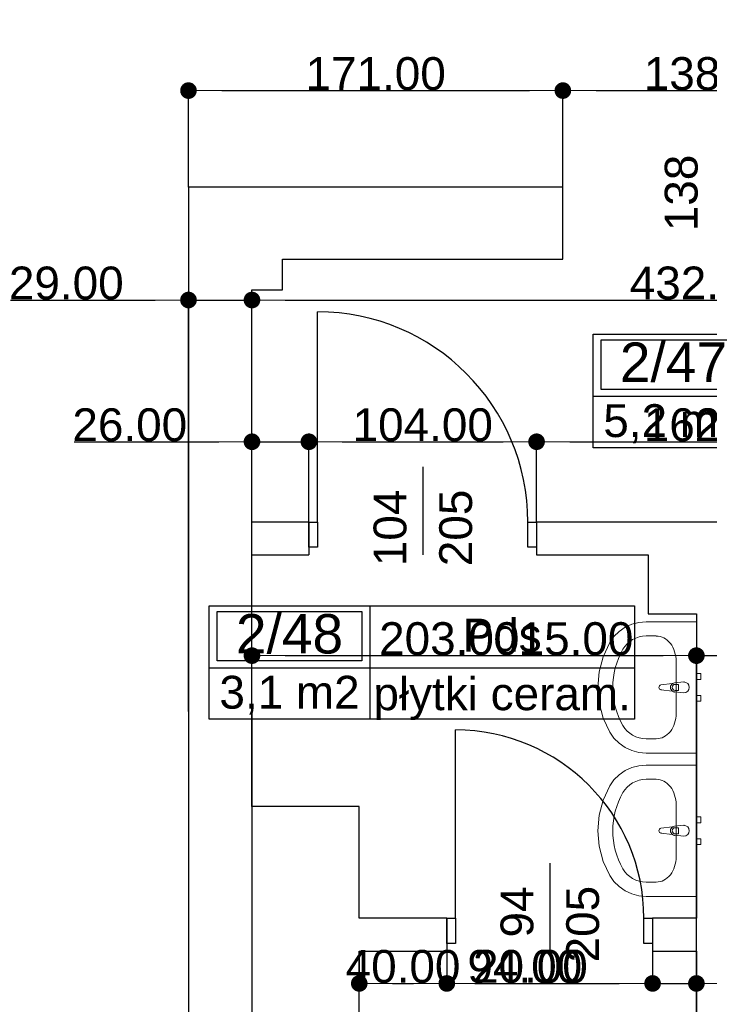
# Model space of a CAD drawing. Header units: millimetres. Extents: x -175445 to -20415, y -559200 to 231527.
# Tile 229 of 256: x -146892 to -143742, y -39651 to -35153. Entities that reach past the tile are written whole.
import ezdxf
from ezdxf.enums import TextEntityAlignment as Align

# ---------------------------------------------------------------- set-up
doc = ezdxf.new("R2010")
doc.units = ezdxf.units.MM
doc.header["$MEASUREMENT"] = 0
for name, color, linetype in [('Drzwi', 7, 'Continuous'), ('Obiekt', 7, 'Continuous'), ('Strefa', 7, 'Continuous'), ('Słup', 7, 'Continuous'), ('Wymiary', 63, 'Continuous'), ('Ściana', 7, 'Continuous')]:
    doc.layers.add(name, color=color, linetype=linetype)
doc.styles.add('Arial', font='txt')
doc.dimstyles.new('GENERATED_STYLE__1', dxfattribs={"dimtxt": 150, "dimasz": 152, "dimexe": 0.18, "dimexo": 0, "dimgap": 0.09, "dimtad": 1, "dimtih": 1, "dimtoh": 1, "dimlfac": 0.1, "dimzin": 0, "dimdsep": 46, "dimtxsty": 'Arial', "dimblk": 'ARROWHEAD_11', "dimblk1": 'ARROWHEAD_11', "dimblk2": 'ARROWHEAD_11', "dimcen": 0.09, "dimclrd": 114, "dimclre": 114, "dimclrt": 114, "dimazin": 0, "dimtfac": 1, "dimtdec": 4, "dimtmove": 0, "dimatfit": 3, "dimfxl": 1, "dimtolj": 1, "dimtzin": 0, "dimarcsym": 0})

# ---------------------------------------------------------------- blocks, each defined once
blk = doc.blocks.new('Komunikacja_2_47_50', base_point=(-137845.9, 20184.4))
at = {"layer": 'Strefa'}
for p, q in [((-138579.9, 20467.3), (-136613.3, 20467.3)), ((-138579.9, 19948.7), (-138579.9, 20467.3)), ((-137845.9, 20467.3), (-137845.9, 19948.7)), ((-136613.3, 20467.3), (-136613.3, 19948.7)), ((-138543.2, 20441.3), (-137882.6, 20441.3)), ((-138543.2, 20215), (-138543.2, 20441.3)), ((-137882.6, 20441.3), (-137882.6, 20215)), ((-137882.6, 20215), (-138543.2, 20215)), ((-138579.9, 20184.4), (-136613.3, 20184.4)), ((-136613.3, 19948.7), (-138579.9, 19948.7))]:
    blk.add_line(p, q, dxfattribs=at)
at = {"layer": 'Strefa', "style": 'Arial'}
for tag, height, p in [('ROOM_NUMBER', 180, (-138212.9, 20339.3)), ('ROOM_NAME', 150, (-137229.6, 20312.8)), ('ROOM_CALC_AREA', 150, (-138212.9, 20072.3)), ('floor_f', 150, (-137229.6, 20065.3))]:
    blk.add_attdef(tag, text='', height=height, dxfattribs=at).set_placement(p, align=Align.MIDDLE_CENTER)
blk = doc.blocks.new('Pds_2_48_51', base_point=(-139599.4, 18943.8))
at = {"layer": 'Strefa'}
for p, q in [((-140333.4, 19226.7), (-138391.2, 19226.7)), ((-140333.4, 18708.1), (-140333.4, 19226.7)), ((-139599.4, 19226.7), (-139599.4, 18708.1)), ((-138391.2, 19226.7), (-138391.2, 18708.1)), ((-140296.7, 19200.8), (-139636.1, 19200.8)), ((-140296.7, 18974.5), (-140296.7, 19200.8)), ((-139636.1, 19200.8), (-139636.1, 18974.5)), ((-140333.4, 18943.8), (-138391.2, 18943.8)), ((-139636.1, 18974.5), (-140296.7, 18974.5)), ((-138391.2, 18708.1), (-140333.4, 18708.1))]:
    blk.add_line(p, q, dxfattribs=at)
at = {"layer": 'Strefa', "style": 'Arial'}
for tag, height, p in [('ROOM_NUMBER', 180, (-139966.4, 19098.7)), ('ROOM_NAME', 150, (-138995.3, 19092.7)), ('ROOM_CALC_AREA', 150, (-139966.4, 18831.8)), ('floor_f', 150, (-138995.3, 18824.7))]:
    blk.add_attdef(tag, text='', height=height, dxfattribs=at).set_placement(p, align=Align.MIDDLE_CENTER)
blk = doc.blocks.new('ARROWHEAD_11')
at = {"color": 0, "linetype": 'Continuous', "lineweight": 0}
blk.add_line((0, 0), (-1, 0), dxfattribs=at)
at = {"color": 0, "linetype": 'Continuous', "lineweight": 0, "const_width": 0.25, "flags": 128}
blk.add_lwpolyline([(-0.125, 0, 1), (0.125, 0, 1)], format="xyb", close=True, dxfattribs=at)
blk = doc.blocks.new('*D2511')
at = {"layer": 'Defpoints', "color": 0}
for p in [(-144410.7, -35477.3), (-146120.7, -35918.1), (-144410.7, -35918.1)]:
    blk.add_point(p, dxfattribs=at)
at = {"layer": 'Wymiary', "color": 114, "lineweight": -2}
for p, q in [((-146120.7, -35918.1), (-146120.7, -35477.1)), ((-145968.7, -35477.3), (-144562.7, -35477.3)), ((-144410.7, -35918.1), (-144410.7, -35477.1))]:
    blk.add_line(p, q, dxfattribs=at)
at = {"layer": 'Wymiary', "color": 114, "lineweight": -2, "xscale": 152, "yscale": 152, "zscale": 152, "rotation": 180}
blk.add_blockref('ARROWHEAD_11', (-146120.7, -35477.3), dxfattribs=at)
at = {"layer": 'Wymiary', "color": 114, "lineweight": -2, "xscale": 152, "yscale": 152, "zscale": 152}
blk.add_blockref('ARROWHEAD_11', (-144410.7, -35477.3), dxfattribs=at)
at = {"layer": 'Wymiary', "color": 114, "lineweight": 13, "insert": (-145265.7, -35400.6), "char_height": 150, "attachment_point": 5, "style": 'Arial'}
blk.add_mtext('\\A1;171.00', dxfattribs=at)
blk = doc.blocks.new('*D2512')
at = {"layer": 'Defpoints', "color": 0}
for p in [(-143030.7, -35477.3), (-144410.7, -35918.1), (-143030.7, -35918.1)]:
    blk.add_point(p, dxfattribs=at)
at = {"layer": 'Wymiary', "color": 114, "lineweight": -2}
for p, q in [((-144410.7, -35918.1), (-144410.7, -35477.1)), ((-144258.7, -35477.3), (-143182.7, -35477.3)), ((-143030.7, -35918.1), (-143030.7, -35477.1))]:
    blk.add_line(p, q, dxfattribs=at)
at = {"layer": 'Wymiary', "color": 114, "lineweight": -2, "xscale": 152, "yscale": 152, "zscale": 152, "rotation": 180}
blk.add_blockref('ARROWHEAD_11', (-144410.7, -35477.3), dxfattribs=at)
at = {"layer": 'Wymiary', "color": 114, "lineweight": -2, "xscale": 152, "yscale": 152, "zscale": 152}
blk.add_blockref('ARROWHEAD_11', (-143030.7, -35477.3), dxfattribs=at)
at = {"layer": 'Wymiary', "color": 114, "lineweight": 13, "insert": (-143720.7, -35400.6), "char_height": 150, "attachment_point": 5, "style": 'Arial'}
blk.add_mtext('\\A1;138.00', dxfattribs=at)
blk = doc.blocks.new('*D2533')
at = {"layer": 'Defpoints', "color": 0}
for p in [(-145830.7, -36434), (-146120.7, -38313.1), (-145830.7, -38313.1)]:
    blk.add_point(p, dxfattribs=at)
at = {"layer": 'Wymiary', "color": 114, "lineweight": -2}
for p, q in [((-146933, -36434), (-146424.7, -36434)), ((-146424.7, -36434), (-146272.7, -36434)), ((-146120.7, -38313.1), (-146120.7, -36433.8)), ((-146120.7, -36434), (-145830.7, -36434)), ((-145830.7, -38313.1), (-145830.7, -36433.8)), ((-145678.7, -36434), (-145526.7, -36434))]:
    blk.add_line(p, q, dxfattribs=at)
at = {"layer": 'Wymiary', "color": 114, "lineweight": -2, "xscale": 152, "yscale": 152, "zscale": 152}
blk.add_blockref('ARROWHEAD_11', (-146120.7, -36434), dxfattribs=at)
at = {"layer": 'Wymiary', "color": 114, "lineweight": -2, "xscale": 152, "yscale": 152, "zscale": 152, "rotation": 180}
blk.add_blockref('ARROWHEAD_11', (-145830.7, -36434), dxfattribs=at)
at = {"layer": 'Wymiary', "color": 114, "lineweight": 13, "insert": (-146678.9, -36357.3), "char_height": 150, "attachment_point": 5, "style": 'Arial'}
blk.add_mtext('\\A1;29.00', dxfattribs=at)
blk = doc.blocks.new('*D2534')
at = {"layer": 'Defpoints', "color": 0}
for p in [(-141510.7, -36434), (-141510.7, -37588.1), (-145830.7, -38313.1)]:
    blk.add_point(p, dxfattribs=at)
at = {"layer": 'Wymiary', "color": 114, "lineweight": -2}
for p, q in [((-145830.7, -38313.1), (-145830.7, -36433.8)), ((-145678.7, -36434), (-141662.7, -36434)), ((-141510.7, -37588.1), (-141510.7, -36433.8))]:
    blk.add_line(p, q, dxfattribs=at)
at = {"layer": 'Wymiary', "color": 114, "lineweight": -2, "xscale": 152, "yscale": 152, "zscale": 152, "rotation": 180}
blk.add_blockref('ARROWHEAD_11', (-145830.7, -36434), dxfattribs=at)
at = {"layer": 'Wymiary', "color": 114, "lineweight": -2, "xscale": 152, "yscale": 152, "zscale": 152}
blk.add_blockref('ARROWHEAD_11', (-141510.7, -36434), dxfattribs=at)
at = {"layer": 'Wymiary', "color": 114, "lineweight": 13, "insert": (-143784.6, -36357.2), "char_height": 150, "attachment_point": 5, "style": 'Arial'}
blk.add_mtext('\\A1;432.00', dxfattribs=at)
blk = doc.blocks.new('*D2548')
at = {"layer": 'Defpoints', "color": 0}
for p in [(-145570.7, -37081.4), (-145830.7, -37448.1), (-145570.7, -37448.1)]:
    blk.add_point(p, dxfattribs=at)
at = {"layer": 'Wymiary', "color": 114, "lineweight": -2}
for p, q in [((-146643, -37081.4), (-146134.7, -37081.4)), ((-146134.7, -37081.4), (-145982.7, -37081.4)), ((-145830.7, -37448.1), (-145830.7, -37081.3)), ((-145830.7, -37081.4), (-145570.7, -37081.4)), ((-145570.7, -37448.1), (-145570.7, -37081.3)), ((-145418.7, -37081.4), (-145266.7, -37081.4))]:
    blk.add_line(p, q, dxfattribs=at)
at = {"layer": 'Wymiary', "color": 114, "lineweight": -2, "xscale": 152, "yscale": 152, "zscale": 152}
blk.add_blockref('ARROWHEAD_11', (-145830.7, -37081.4), dxfattribs=at)
at = {"layer": 'Wymiary', "color": 114, "lineweight": -2, "xscale": 152, "yscale": 152, "zscale": 152, "rotation": 180}
blk.add_blockref('ARROWHEAD_11', (-145570.7, -37081.4), dxfattribs=at)
at = {"layer": 'Wymiary', "color": 114, "lineweight": 13, "insert": (-146388.9, -37004.8), "char_height": 150, "attachment_point": 5, "style": 'Arial'}
blk.add_mtext('\\A1;26.00', dxfattribs=at)
blk = doc.blocks.new('*D2549')
at = {"layer": 'Defpoints', "color": 0}
for p in [(-144530.7, -37081.4), (-145570.7, -37448.1), (-144530.7, -37448.1)]:
    blk.add_point(p, dxfattribs=at)
at = {"layer": 'Wymiary', "color": 114, "lineweight": -2}
for p, q in [((-145570.7, -37448.1), (-145570.7, -37081.3)), ((-145418.7, -37081.4), (-144682.7, -37081.4)), ((-144530.7, -37448.1), (-144530.7, -37081.3))]:
    blk.add_line(p, q, dxfattribs=at)
at = {"layer": 'Wymiary', "color": 114, "lineweight": -2, "xscale": 152, "yscale": 152, "zscale": 152, "rotation": 180}
blk.add_blockref('ARROWHEAD_11', (-145570.7, -37081.4), dxfattribs=at)
at = {"layer": 'Wymiary', "color": 114, "lineweight": -2, "xscale": 152, "yscale": 152, "zscale": 152}
blk.add_blockref('ARROWHEAD_11', (-144530.7, -37081.4), dxfattribs=at)
at = {"layer": 'Wymiary', "color": 114, "lineweight": 13, "insert": (-145050.7, -37004.8), "char_height": 150, "attachment_point": 5, "style": 'Arial'}
blk.add_mtext('\\A1;104.00', dxfattribs=at)
blk = doc.blocks.new('*D2550')
at = {"layer": 'Defpoints', "color": 0}
for p in [(-142910.7, -37081.4), (-144530.7, -37448.1), (-142910.7, -37448.1)]:
    blk.add_point(p, dxfattribs=at)
at = {"layer": 'Wymiary', "color": 114, "lineweight": -2}
for p, q in [((-144530.7, -37448.1), (-144530.7, -37081.3)), ((-144378.7, -37081.4), (-143062.7, -37081.4)), ((-142910.7, -37448.1), (-142910.7, -37081.3))]:
    blk.add_line(p, q, dxfattribs=at)
at = {"layer": 'Wymiary', "color": 114, "lineweight": -2, "xscale": 152, "yscale": 152, "zscale": 152, "rotation": 180}
blk.add_blockref('ARROWHEAD_11', (-144530.7, -37081.4), dxfattribs=at)
at = {"layer": 'Wymiary', "color": 114, "lineweight": -2, "xscale": 152, "yscale": 152, "zscale": 152}
blk.add_blockref('ARROWHEAD_11', (-142910.7, -37081.4), dxfattribs=at)
at = {"layer": 'Wymiary', "color": 114, "lineweight": 13, "insert": (-143720.7, -37004.8), "char_height": 150, "attachment_point": 5, "style": 'Arial'}
blk.add_mtext('\\A1;162.00', dxfattribs=at)
blk = doc.blocks.new('*D2553')
at = {"layer": 'Defpoints', "color": 0}
for p in [(-143800.7, -38058.5), (-145830.7, -38313.1), (-143800.7, -39738.1)]:
    blk.add_point(p, dxfattribs=at)
at = {"layer": 'Wymiary', "color": 114, "lineweight": -2}
for p, q in [((-145830.7, -38313.1), (-145830.7, -38058.3)), ((-145678.7, -38058.5), (-143952.7, -38058.5)), ((-143800.7, -39738.1), (-143800.7, -38058.3))]:
    blk.add_line(p, q, dxfattribs=at)
at = {"layer": 'Wymiary', "color": 114, "lineweight": -2, "xscale": 152, "yscale": 152, "zscale": 152, "rotation": 180}
blk.add_blockref('ARROWHEAD_11', (-145830.7, -38058.5), dxfattribs=at)
at = {"layer": 'Wymiary', "color": 114, "lineweight": -2, "xscale": 152, "yscale": 152, "zscale": 152}
blk.add_blockref('ARROWHEAD_11', (-143800.7, -38058.5), dxfattribs=at)
at = {"layer": 'Wymiary', "color": 114, "lineweight": 13, "insert": (-144929.6, -37981.8), "char_height": 150, "attachment_point": 5, "style": 'Arial'}
blk.add_mtext('\\A1;203.00', dxfattribs=at)
blk = doc.blocks.new('*D2554')
at = {"layer": 'Defpoints', "color": 0}
for p in [(-143650.7, -38058.5), (-143800.7, -39738.1), (-143650.7, -39738.1)]:
    blk.add_point(p, dxfattribs=at)
at = {"layer": 'Wymiary', "color": 114, "lineweight": -2}
for p, q in [((-144596.4, -38058.5), (-144104.7, -38058.5)), ((-144104.7, -38058.5), (-143952.7, -38058.5)), ((-143800.7, -39738.1), (-143800.7, -38058.3)), ((-143800.7, -38058.5), (-143650.7, -38058.5)), ((-143650.7, -39738.1), (-143650.7, -38058.3)), ((-143498.7, -38058.5), (-143346.7, -38058.5))]:
    blk.add_line(p, q, dxfattribs=at)
at = {"layer": 'Wymiary', "color": 114, "lineweight": -2, "xscale": 152, "yscale": 152, "zscale": 152}
blk.add_blockref('ARROWHEAD_11', (-143800.7, -38058.5), dxfattribs=at)
at = {"layer": 'Wymiary', "color": 114, "lineweight": -2, "xscale": 152, "yscale": 152, "zscale": 152, "rotation": 180}
blk.add_blockref('ARROWHEAD_11', (-143650.7, -38058.5), dxfattribs=at)
at = {"layer": 'Wymiary', "color": 114, "lineweight": 13, "insert": (-144350.6, -37981.8), "char_height": 150, "attachment_point": 5, "style": 'Arial'}
blk.add_mtext('\\A1;15.00', dxfattribs=at)
blk = doc.blocks.new('*D2564')
at = {"layer": 'Defpoints', "color": 0}
for p in [(-145830.7, -38313.1), (-143800.7, -39738.1), (-143800.7, -40265.9)]:
    blk.add_point(p, dxfattribs=at)
at = {"layer": 'Wymiary', "color": 114, "lineweight": -2}
for p, q in [((-145830.7, -38313.1), (-145830.7, -40266.1)), ((-143800.7, -39738.1), (-143800.7, -40266.1)), ((-145678.7, -40265.9), (-143952.7, -40265.9))]:
    blk.add_line(p, q, dxfattribs=at)
at = {"layer": 'Wymiary', "color": 114, "lineweight": -2, "xscale": 152, "yscale": 152, "zscale": 152, "rotation": 180}
blk.add_blockref('ARROWHEAD_11', (-145830.7, -40265.9), dxfattribs=at)
at = {"layer": 'Wymiary', "color": 114, "lineweight": -2, "xscale": 152, "yscale": 152, "zscale": 152}
blk.add_blockref('ARROWHEAD_11', (-143800.7, -40265.9), dxfattribs=at)
at = {"layer": 'Wymiary', "color": 114, "lineweight": 13, "insert": (-144929.6, -40189.2), "char_height": 150, "attachment_point": 5, "style": 'Arial'}
blk.add_mtext('\\A1;203.00', dxfattribs=at)
blk = doc.blocks.new('*D2567')
at = {"layer": 'Defpoints', "color": 0}
for p in [(-145340.7, -39408.1), (-144940.8, -39408.1), (-144940.8, -39555.8)]:
    blk.add_point(p, dxfattribs=at)
at = {"layer": 'Wymiary', "color": 114, "lineweight": -2}
for p, q in [((-145340.7, -39408.1), (-145340.7, -39555.9)), ((-144940.8, -39408.1), (-144940.8, -39555.9)), ((-145188.7, -39555.8), (-145092.8, -39555.8))]:
    blk.add_line(p, q, dxfattribs=at)
at = {"layer": 'Wymiary', "color": 114, "lineweight": -2, "xscale": 152, "yscale": 152, "zscale": 152, "rotation": 180}
blk.add_blockref('ARROWHEAD_11', (-145340.7, -39555.8), dxfattribs=at)
at = {"layer": 'Wymiary', "color": 114, "lineweight": -2, "xscale": 152, "yscale": 152, "zscale": 152}
blk.add_blockref('ARROWHEAD_11', (-144940.8, -39555.8), dxfattribs=at)
at = {"layer": 'Wymiary', "color": 114, "lineweight": 13, "insert": (-145140.7, -39479.1), "char_height": 150, "attachment_point": 5, "style": 'Arial'}
blk.add_mtext('\\A1;40.00', dxfattribs=at)
blk = doc.blocks.new('*D2568')
at = {"layer": 'Defpoints', "color": 0}
for p in [(-144940.8, -39408.1), (-144000.8, -39408.1), (-144000.8, -39555.8)]:
    blk.add_point(p, dxfattribs=at)
at = {"layer": 'Wymiary', "color": 114, "lineweight": -2}
for p, q in [((-144940.8, -39408.1), (-144940.8, -39555.9)), ((-144000.8, -39408.1), (-144000.8, -39555.9)), ((-144788.8, -39555.8), (-144152.8, -39555.8))]:
    blk.add_line(p, q, dxfattribs=at)
at = {"layer": 'Wymiary', "color": 114, "lineweight": -2, "xscale": 152, "yscale": 152, "zscale": 152, "rotation": 180}
blk.add_blockref('ARROWHEAD_11', (-144940.8, -39555.8), dxfattribs=at)
at = {"layer": 'Wymiary', "color": 114, "lineweight": -2, "xscale": 152, "yscale": 152, "zscale": 152}
blk.add_blockref('ARROWHEAD_11', (-144000.8, -39555.8), dxfattribs=at)
at = {"layer": 'Wymiary', "color": 114, "lineweight": 13, "insert": (-144584.6, -39479.1), "char_height": 150, "attachment_point": 5, "style": 'Arial'}
blk.add_mtext('\\A1;94.00', dxfattribs=at)
blk = doc.blocks.new('*D2569')
at = {"layer": 'Defpoints', "color": 0}
for p in [(-144000.8, -39408.1), (-143800.7, -39408.1), (-143800.7, -39555.8)]:
    blk.add_point(p, dxfattribs=at)
at = {"layer": 'Wymiary', "color": 114, "lineweight": -2}
for p, q in [((-144000.8, -39408.1), (-144000.8, -39555.9)), ((-143800.7, -39408.1), (-143800.7, -39555.9)), ((-144813.1, -39555.8), (-144304.8, -39555.8)), ((-144304.8, -39555.8), (-144152.8, -39555.8)), ((-144000.8, -39555.8), (-143800.7, -39555.8)), ((-143648.7, -39555.8), (-143496.7, -39555.8))]:
    blk.add_line(p, q, dxfattribs=at)
at = {"layer": 'Wymiary', "color": 114, "lineweight": -2, "xscale": 152, "yscale": 152, "zscale": 152}
blk.add_blockref('ARROWHEAD_11', (-144000.8, -39555.8), dxfattribs=at)
at = {"layer": 'Wymiary', "color": 114, "lineweight": -2, "xscale": 152, "yscale": 152, "zscale": 152, "rotation": 180}
blk.add_blockref('ARROWHEAD_11', (-143800.7, -39555.8), dxfattribs=at)
at = {"layer": 'Wymiary', "color": 114, "lineweight": 13, "insert": (-144559, -39479.1), "char_height": 150, "attachment_point": 5, "style": 'Arial'}
blk.add_mtext('\\A1;20.00', dxfattribs=at)
blk = doc.blocks.new('*D3104')
at = {"layer": 'Defpoints', "color": 0}
for p in [(-171146.4, -21885.2), (-73250.7, -36498.1), (-73250.7, -44436.1)]:
    blk.add_point(p, dxfattribs=at)
at = {"layer": 'Wymiary', "color": 114, "lineweight": -2}
for p, q in [((-171146.4, -21885.2), (-171146.4, -44436.3)), ((-73250.7, -36498.1), (-73250.7, -44436.3)), ((-170994.4, -44436.1), (-73402.7, -44436.1))]:
    blk.add_line(p, q, dxfattribs=at)
at = {"layer": 'Wymiary', "color": 114, "lineweight": -2, "xscale": 152, "yscale": 152, "zscale": 152, "rotation": 180}
blk.add_blockref('ARROWHEAD_11', (-171146.4, -44436.1), dxfattribs=at)
at = {"layer": 'Wymiary', "color": 114, "lineweight": -2, "xscale": 152, "yscale": 152, "zscale": 152}
blk.add_blockref('ARROWHEAD_11', (-73250.7, -44436.1), dxfattribs=at)
at = {"layer": 'Wymiary', "color": 114, "lineweight": 13, "insert": (-122198.5, -44359.4), "char_height": 150, "attachment_point": 5, "style": 'Arial'}
blk.add_mtext('\\A1;9790', dxfattribs=at)

msp = doc.modelspace()

# ---------------------------------------------------------------- linework, layer by layer
at = {"layer": 'Drzwi'}
for p, q in [((-145530.722, -37448.06), (-145530.722, -36488.06)), ((-145570.722, -37448.06), (-145530.722, -37448.06)), ((-145570.722, -37563.06), (-145570.722, -37448.06)), ((-145570.722, -37448.06), (-145570.722, -37563.06)), ((-145530.722, -37448.06), (-145530.722, -37563.06)), ((-144570.722, -37563.06), (-144570.722, -37448.06)), ((-144570.722, -37448.06), (-144530.722, -37448.06)), ((-144530.722, -37448.06), (-144530.722, -37563.06)), ((-144530.722, -37448.06), (-144530.722, -37563.06)), ((-145530.722, -37563.06), (-145570.722, -37563.06)), ((-144530.722, -37563.06), (-144570.722, -37563.06)), ((-144900.755, -39258.06), (-144900.755, -38398.06)), ((-144940.755, -39258.06), (-144900.755, -39258.06)), ((-144940.755, -39373.06), (-144940.755, -39258.06)), ((-144940.755, -39258.06), (-144940.755, -39373.06)), ((-144900.755, -39258.06), (-144900.755, -39373.06)), ((-144040.755, -39373.06), (-144040.755, -39258.06)), ((-144040.755, -39258.06), (-144000.755, -39258.06)), ((-144000.755, -39258.06), (-144000.755, -39373.06)), ((-144000.755, -39258.06), (-144000.755, -39373.06)), ((-144900.755, -39373.06), (-144940.755, -39373.06)), ((-144000.755, -39373.06), (-144040.755, -39373.06))]:
    msp.add_line(p, q, dxfattribs=at)
for centre, radius in [((-145530.722, -37448.06), 960), ((-144900.755, -39258.06), 860)]:
    msp.add_arc(centre, radius, 0, 90, dxfattribs=at)
at = {"layer": 'Obiekt'}
for p, q in [((-145050.722, -37196.682), (-145050.722, -37598.06)), ((-144470.755, -39006.682), (-144470.755, -39408.06))]:
    msp.add_line(p, q, dxfattribs=at)
at = {"layer": 'Obiekt', "color": 8, "lineweight": 5}
for p, q in [((-144096.179, -37915.003), (-144126.702, -37929.018)), ((-144063.535, -37906.411), (-144096.179, -37915.003)), ((-144029.813, -37903.516), (-144063.535, -37906.411)), ((-143800.722, -37903.516), (-144029.813, -37903.516)), ((-143800.722, -38503.516), (-143800.722, -37903.516)), ((-144154.129, -37948.007), (-144177.582, -37971.364)), ((-144126.702, -37929.018), (-144154.129, -37948.007)), ((-144196.313, -37998.342), (-144226.254, -38063.534)), ((-144177.582, -37971.364), (-144196.313, -37998.342)), ((-143983.995, -37968.733), (-144029.813, -37968.733)), ((-144226.254, -38063.534), (-144244.553, -38132.555)), ((-143893.04, -38322.342), (-143893.04, -38084.69)), ((-144244.553, -38132.555), (-144250.709, -38203.516)), ((-143800.722, -38140.016), (-143800.722, -38167.016)), ((-143780.722, -38140.016), (-143800.722, -38140.016)), ((-143780.722, -38167.016), (-143780.722, -38140.016)), ((-143858.04, -38178.516), (-143899.993, -38182.516)), ((-143800.722, -38167.016), (-143780.722, -38167.016)), ((-144250.709, -38203.516), (-144244.553, -38274.478)), ((-143909.506, -38185.786), (-143962.44, -38192.416)), ((-143962.44, -38214.616), (-143909.506, -38221.246)), ((-143899.993, -38224.516), (-143858.04, -38228.516)), ((-143897.821, -38189.916), (-143882.951, -38189.916)), ((-143882.951, -38217.116), (-143897.821, -38217.116)), ((-143882.951, -38189.916), (-143882.951, -38217.116)), ((-144244.553, -38274.478), (-144226.254, -38343.498)), ((-143800.722, -38240.016), (-143800.722, -38267.016)), ((-143780.722, -38240.016), (-143800.722, -38240.016)), ((-143800.722, -38267.016), (-143780.722, -38267.016)), ((-143780.722, -38267.016), (-143780.722, -38240.016)), ((-144226.254, -38343.498), (-144196.313, -38408.69)), ((-144196.313, -38408.69), (-144177.582, -38435.668)), ((-144177.582, -38435.668), (-144154.129, -38459.025)), ((-143983.995, -38438.299), (-144029.813, -38438.299)), ((-144154.129, -38459.025), (-144126.702, -38478.015)), ((-144126.702, -38478.015), (-144096.179, -38492.029)), ((-144096.179, -38492.029), (-144063.535, -38500.621)), ((-144063.535, -38500.621), (-144029.813, -38503.516)), ((-144029.813, -38503.516), (-143800.722, -38503.516)), ((-144126.702, -38583.697), (-144154.129, -38602.686)), ((-144096.179, -38569.682), (-144126.702, -38583.697)), ((-144063.535, -38561.09), (-144096.179, -38569.682)), ((-144029.813, -38558.195), (-144063.535, -38561.09)), ((-143800.722, -38558.195), (-144029.813, -38558.195)), ((-143800.722, -39158.195), (-143800.722, -38558.195)), ((-144177.582, -38626.043), (-144196.313, -38653.022)), ((-144154.129, -38602.686), (-144177.582, -38626.043)), ((-143983.995, -38623.413), (-144029.813, -38623.413)), ((-144196.313, -38653.022), (-144226.254, -38718.213)), ((-144226.254, -38718.213), (-144244.553, -38787.234)), ((-143893.04, -38977.022), (-143893.04, -38739.369)), ((-144244.553, -38787.234), (-144250.709, -38858.195)), ((-143800.722, -38794.695), (-143800.722, -38821.695)), ((-143780.722, -38794.695), (-143800.722, -38794.695)), ((-143780.722, -38821.695), (-143780.722, -38794.695)), ((-144250.709, -38858.195), (-144244.553, -38929.157)), ((-143909.506, -38840.466), (-143962.44, -38847.095)), ((-143858.04, -38833.195), (-143899.993, -38837.195)), ((-143897.821, -38844.595), (-143882.951, -38844.595)), ((-143882.951, -38844.595), (-143882.951, -38871.795)), ((-143800.722, -38821.695), (-143780.722, -38821.695)), ((-143962.44, -38869.295), (-143909.506, -38875.925)), ((-143899.993, -38879.195), (-143858.04, -38883.195)), ((-143882.951, -38871.795), (-143897.821, -38871.795)), ((-143800.722, -38894.695), (-143800.722, -38921.695)), ((-143780.722, -38894.695), (-143800.722, -38894.695)), ((-143780.722, -38921.695), (-143780.722, -38894.695)), ((-144244.553, -38929.157), (-144226.254, -38998.178)), ((-143800.722, -38921.695), (-143780.722, -38921.695)), ((-144226.254, -38998.178), (-144196.313, -39063.369)), ((-144196.313, -39063.369), (-144177.582, -39090.348)), ((-144177.582, -39090.348), (-144154.129, -39113.705)), ((-144154.129, -39113.705), (-144126.702, -39132.694)), ((-143983.995, -39092.978), (-144029.813, -39092.978)), ((-144126.702, -39132.694), (-144096.179, -39146.709)), ((-144096.179, -39146.709), (-144063.535, -39155.301)), ((-144063.535, -39155.301), (-144029.813, -39158.195)), ((-144029.813, -39158.195), (-143800.722, -39158.195))]:
    msp.add_line(p, q, dxfattribs=at)
for centre, radius, start, end in [((-143898.093, -38203.516), 21.086, 95.169607, 122.771025), ((-143858.04, -38203.516), 25, 270, 90), ((-143961.05, -38203.516), 11.187, 97.138925, 262.861075), ((-143898.093, -38203.516), 21.086, 122.771025, 237.228975), ((-143897.821, -38203.516), 13.6, 90, 270), ((-143898.093, -38203.516), 21.086, 237.228975, 264.830393), ((-143961.05, -38858.195), 11.187, 97.138925, 262.861075), ((-143898.093, -38858.195), 21.086, 122.771025, 237.228975), ((-143897.821, -38858.195), 13.6, 90, 270), ((-143898.093, -38858.195), 21.086, 95.169607, 122.771025), ((-143858.04, -38858.195), 25, 270, 90), ((-143898.093, -38858.195), 21.086, 237.228975, 264.830393)]:
    msp.add_arc(centre, radius, start, end, dxfattribs=at)
for centre, major_axis, ratio, start_param, end_param in [((-144029.813, -38084.664), (121.2, 0), 0.95652174, 1.57079633, 2.64461782), ((-143983.995, -38084.82), (0, 116.066), 0.78364566, 4.71238898, 6.28318531), ((-143800.722, -38203.516), (381.818, 0), 0.95652174, 2.64461781, 3.63856749), ((-143983.995, -38322.212), (0, 116.066), 0.78364566, 3.14159265, 4.71238898), ((-144029.813, -38322.368), (121.2, 0), 0.95652174, 3.63856748, 4.71238898), ((-144029.813, -38739.343), (121.2, 0), 0.95652174, 1.57079633, 2.64461782), ((-143983.995, -38739.5), (0, 116.066), 0.78364566, 4.71238898, 6.28318531), ((-143800.722, -38858.195), (381.818, 0), 0.95652174, 2.64461781, 3.63856749), ((-143983.995, -38976.891), (0, 116.066), 0.78364566, 3.14159265, 4.71238898), ((-144029.813, -38977.048), (121.2, 0), 0.95652174, 3.63856748, 4.71238898)]:
    msp.add_ellipse(centre, major_axis=major_axis, ratio=ratio, start_param=start_param, end_param=end_param, dxfattribs=at)
for p in [(-143858.04, -38178.516), (-143962.44, -38214.616), (-143909.506, -38185.786), (-143899.993, -38224.516), (-143909.506, -38840.466), (-143858.04, -38833.195), (-143962.44, -38869.295), (-143899.993, -38879.195)]:
    msp.add_point(p, dxfattribs=at)
at = {"layer": 'Słup'}
for p, q in [((-145690.722, -36388.06), (-145690.722, -36248.06)), ((-145830.722, -36388.06), (-145690.722, -36388.06)), ((-144020.722, -37598.06), (-144020.722, -37868.061)), ((-144020.722, -37868.061), (-143800.722, -37868.061)), ((-145340.722, -38748.06), (-145830.722, -38748.06)), ((-145340.722, -39258.06), (-145340.722, -38748.06)), ((-145340.722, -39748.06), (-145340.722, -39408.06))]:
    msp.add_line(p, q, dxfattribs=at)
at = {"layer": 'Ściana'}
for p, q in [((-144410.722, -36248.06), (-144410.722, -35918.06)), ((-145570.722, -37448.06), (-145570.722, -37563.06)), ((-144530.722, -37448.06), (-144530.722, -37563.06)), ((-145570.722, -37563.06), (-145570.722, -37598.06)), ((-144530.722, -37563.06), (-144530.722, -37598.06)), ((-144940.755, -39258.06), (-144940.755, -39373.06)), ((-144000.755, -39258.06), (-144000.755, -39373.06)), ((-144940.755, -39373.06), (-144940.755, -39408.06)), ((-144000.755, -39373.06), (-144000.755, -39408.06))]:
    msp.add_line(p, q, dxfattribs=at)
at = {"layer": 'Ściana', "flags": 128}
for points in [[(-144410.722, -35918.06), (-146120.722, -35918.06)], [(-146120.722, -35918.06), (-146120.722, -40708.06)], [(-145690.722, -36248.06), (-144410.722, -36248.06)], [(-145830.722, -37448.06), (-145830.722, -36388.06)], [(-145570.722, -37448.06), (-145830.722, -37448.06)], [(-142910.722, -37448.06), (-144530.722, -37448.06)], [(-145830.722, -38748.06), (-145830.722, -37598.06)], [(-145830.722, -37598.06), (-145570.722, -37598.06)], [(-144530.722, -37598.06), (-144020.722, -37598.06)], [(-143800.722, -37868.06), (-143800.722, -39258.06)], [(-144940.755, -39258.06), (-145340.722, -39258.06)], [(-143800.722, -39258.06), (-144000.755, -39258.06)], [(-145340.722, -39408.06), (-144940.755, -39408.06)], [(-144000.755, -39408.06), (-143800.722, -39408.06)], [(-143800.722, -39408.06), (-143800.722, -40718.06)]]:
    msp.add_lwpolyline(points, dxfattribs=at)

# ---------------------------------------------------------------- block references
at = {"layer": 'Strefa'}
ref = msp.add_blockref('Komunikacja_2_47_50', (-143538.645, -36872.942), dxfattribs=at)
ref.add_attrib('ROOM_NAME', 'Komunikacja', dxfattribs={"color": 7, "height": 150, "style": 'Arial'}).set_placement((-142922.324, -36744.541), align=Align.MIDDLE_CENTER)
ref.add_attrib('ROOM_NUMBER', '2/47', dxfattribs={"color": 7, "height": 180, "style": 'Arial'}).set_placement((-143905.666, -36717.994), align=Align.MIDDLE_CENTER)
ref.add_attrib('ROOM_CALC_AREA', '5,2 m2', dxfattribs={"color": 7, "height": 150, "style": 'Arial'}).set_placement((-143905.666, -36984.995), align=Align.MIDDLE_CENTER)
ref.add_attrib('floor_f', 'płytki ceram.', dxfattribs={"color": 7, "height": 150, "style": 'Arial'}).set_placement((-142922.324, -36992.041), align=Align.MIDDLE_CENTER)
ref = msp.add_blockref('Pds_2_48_51', (-145292.153, -38113.509), dxfattribs=at)
ref.add_attrib('ROOM_NAME', 'Pds', dxfattribs={"color": 7, "height": 150, "style": 'Arial'}).set_placement((-144688.072, -37964.691), align=Align.MIDDLE_CENTER)
ref.add_attrib('ROOM_NUMBER', '2/48', dxfattribs={"color": 7, "height": 180, "style": 'Arial'}).set_placement((-145659.173, -37958.623), align=Align.MIDDLE_CENTER)
ref.add_attrib('ROOM_CALC_AREA', '3,1 m2', dxfattribs={"color": 7, "height": 150, "style": 'Arial'}).set_placement((-145659.173, -38225.563), align=Align.MIDDLE_CENTER)
ref.add_attrib('floor_f', 'płytki ceram.', dxfattribs={"color": 7, "height": 150, "style": 'Arial'}).set_placement((-144688.072, -38232.608), align=Align.MIDDLE_CENTER)

# ---------------------------------------------------------------- texts
at = {"layer": 'Obiekt', "char_height": 150, "attachment_point": 7, "rotation": 90, "style": 'Arial'}
for s, insert in [('\\A1;{\\fArial|b0|i0|c238|p38;138}', (-143793.151, -36119.721)), ('\\A1;{\\fArial|b0|i0|c238|p38;104}', (-145123.254, -37649.721)), ('\\A1;{\\fArial|b0|i0|c238|p38;205}', (-144823.254, -37649.721)), ('\\A1;{\\fArial|b0|i0|c238|p38;94}', (-144543.287, -39345.892)), ('\\A1;{\\fArial|b0|i0|c238|p38;205}', (-144243.287, -39459.721))]:
    msp.add_mtext(s, dxfattribs=dict(at, insert=insert))

# ---------------------------------------------------------------- dimensions: what is measured, and where the dimension line sits
at = {"layer": 'Wymiary', "color": 114, "lineweight": 13}
dim = msp.add_linear_dim(base=(-73250.715, -44436.085), p1=(-171146.377, -21885.197), p2=(-73250.715, -36498.101), text='9790', dimstyle='GENERATED_STYLE__1', dxfattribs=at)
dim.commit()
dim.dimension.update_dxf_attribs({"geometry": '*D3104', "text_midpoint": (-122198.546, -44436.085), "dimtype": 160})
for base, p1, p2, picture, middle in [((-144410.722, -35477.294), (-146120.722, -35918.06), (-144410.722, -35918.06), '*D2511', (-145265.722, -35477.294)), ((-143030.722, -35477.294), (-144410.722, -35918.06), (-143030.722, -35918.06), '*D2512', (-143720.722, -35477.294)), ((-145830.722, -36433.953), (-146120.722, -38313.06), (-145830.722, -38313.06), '*D2533', (-146678.922, -36433.953)), ((-141510.722, -36433.953), (-145830.722, -38313.06), (-141510.722, -37588.06), '*D2534', (-143784.551, -36433.953)), ((-145570.722, -37081.449), (-145830.722, -37448.06), (-145570.722, -37448.06), '*D2548', (-146388.922, -37081.449)), ((-144530.722, -37081.449), (-145570.722, -37448.06), (-144530.722, -37448.06), '*D2549', (-145050.722, -37081.449)), ((-142910.722, -37081.449), (-144530.722, -37448.06), (-142910.722, -37448.06), '*D2550', (-143720.722, -37081.449)), ((-143800.722, -38058.509), (-145830.722, -38313.06), (-143800.722, -39738.06), '*D2553', (-144929.551, -38058.509)), ((-143650.722, -38058.509), (-143800.722, -39738.06), (-143650.722, -39738.06), '*D2554', (-144350.583, -38058.509)), ((-143800.722, -40265.937), (-145830.722, -38313.06), (-143800.722, -39738.06), '*D2564', (-144929.551, -40265.937)), ((-144940.755, -39555.755), (-145340.722, -39408.06), (-144940.755, -39408.06), '*D2567', (-145140.738, -39555.755)), ((-144000.755, -39555.755), (-144940.755, -39408.06), (-144000.755, -39408.06), '*D2568', (-144584.584, -39555.755)), ((-143800.722, -39555.755), (-144000.755, -39408.06), (-143800.722, -39408.06), '*D2569', (-144558.954, -39555.755))]:
    dim = msp.add_linear_dim(base=base, p1=p1, p2=p2, dimstyle='GENERATED_STYLE__1', dxfattribs=at)
    dim.commit()
    dim.dimension.update_dxf_attribs({"geometry": picture, "text_midpoint": middle, "dimtype": 160})

doc.saveas('drawing.dxf')
